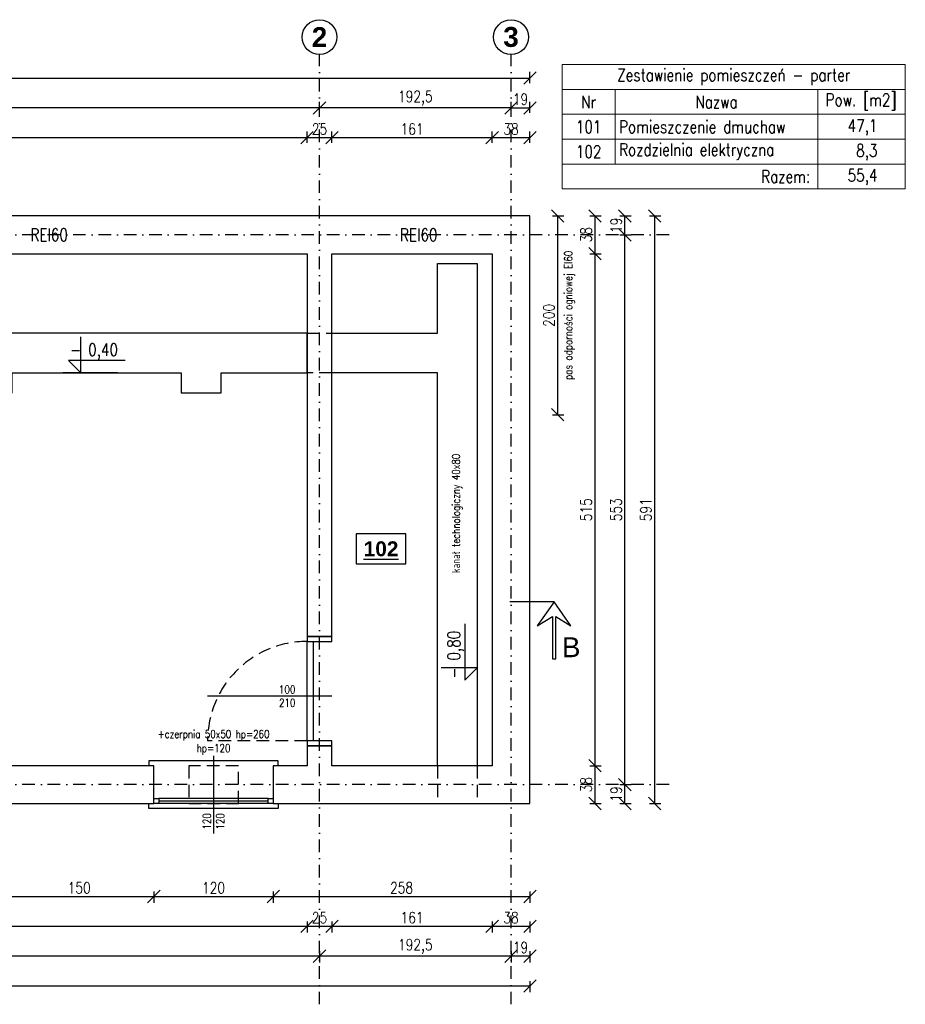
# Model space of a CAD drawing. Header units: millimetres. Extents: x -62780 to 1772512, y -757464 to -52755.
# Tile 63 of 65: x 1754159 to 1755049, y -535430 to -534440. Entities that reach past the tile are written whole.
import ezdxf

# ---------------------------------------------------------------- set-up
doc = ezdxf.new("R2010")
doc.units = ezdxf.units.MM
doc.linetypes.add('DASHDOT', pattern=[25.4, 12.7, -6.35, 0, -6.35])
doc.linetypes.add('DASHED', pattern=[19.05, 12.7, -6.35])
for name, color, linetype in [('AAA Cienka linia', 11, 'Continuous'), ('AAA L-Opis', 3, 'Continuous'), ('AAA Opis', 2, 'Continuous'), ('AAA Osie', 1, 'DASHDOT'), ('AAA Przerywana', 8, 'DASHED'), ('AAA Stolarka', 3, 'Continuous'), ('AAA Wymiar', 1, 'Continuous'), ('AAA Ściana', 7, 'Continuous')]:
    doc.layers.add(name, color=color, linetype=linetype)
doc.layers.add('l-opis', color=3, linetype='Continuous', lineweight=13)
doc.layers.add('opis', color=2, linetype='Continuous', lineweight=13)
doc.styles.add('Arial B', font='arialbd.ttf')
doc.styles.add('opis', font='simplex.shx', dxfattribs={"width": 0.8})
doc.styles.get("Standard").update_dxf_attribs({"font": 'simplex.shx', "width": 0.8})
doc.dimstyles.new('1 do 50', dxfattribs={"dimscale": 5, "dimtxt": 2.25, "dimasz": 2.5, "dimexe": 1.25, "dimexo": 0.625, "dimtad": 1, "dimdec": 1, "dimrnd": 0.5, "dimtxsty": 'Standard', "dimblk": 'OBLIQUE', "dimcen": 2.5, "dimclrd": 256, "dimclre": 256, "dimclrt": 2, "dimadec": 0, "dimazin": 0, "dimtfac": 1, "dimtdec": 0, "dimtmove": 0, "dimatfit": 3, "dimldrblk": 'OBLIQUE', "dimfxl": 1, "dimfxlon": 1, "dimlwd": -1, "dimlwe": -1, "dimarcsym": 0})

# ---------------------------------------------------------------- blocks, each defined once
blk = doc.blocks.new('_OBLIQUE')
at = {"color": 0, "linetype": 'ByBlock', "lineweight": -2}
blk.add_line((-0.5, -0.5), (0.5, 0.5), dxfattribs=at)
blk = doc.blocks.new('*D19')
at = {"layer": 'AAA Wymiar'}
for p, q in [((1754633.38, -534563.62), (1754633.38, -534552.37)), ((1754671.38, -534558.62), (1754633.38, -534558.62)), ((1754671.38, -534563.62), (1754671.38, -534552.37))]:
    blk.add_line(p, q, dxfattribs=at)
at = {"layer": 'Defpoints', "color": 0, "lineweight": -2}
for p in [(1754633.38, -534558.62), (1754671.38, -534637.24), (1754633.38, -534675.24)]:
    blk.add_point(p, dxfattribs=at)
at = {"layer": 'AAA Wymiar', "xscale": 12.5, "yscale": 12.5, "zscale": 12.5, "rotation": 180}
blk.add_blockref('_OBLIQUE', (1754633.38, -534558.62), dxfattribs=at)
at = {"layer": 'AAA Wymiar', "xscale": 12.5, "yscale": 12.5, "zscale": 12.5}
blk.add_blockref('_OBLIQUE', (1754671.38, -534558.62), dxfattribs=at)
at = {"layer": 'AAA Wymiar', "color": 2, "lineweight": -2, "insert": (1754652.38, -534549.87), "char_height": 11.25, "attachment_point": 5}
blk.add_mtext('38', dxfattribs=at)
blk = doc.blocks.new('*D20')
at = {"layer": 'AAA Wymiar'}
for p, q in [((1754472.38, -534563.62), (1754472.38, -534552.37)), ((1754633.38, -534558.62), (1754472.38, -534558.62)), ((1754633.38, -534563.62), (1754633.38, -534552.37))]:
    blk.add_line(p, q, dxfattribs=at)
at = {"layer": 'Defpoints', "color": 0, "lineweight": -2}
for p in [(1754472.38, -534558.62), (1754472.38, -534675.24), (1754633.38, -534675.24)]:
    blk.add_point(p, dxfattribs=at)
at = {"layer": 'AAA Wymiar', "xscale": 12.5, "yscale": 12.5, "zscale": 12.5, "rotation": 180}
blk.add_blockref('_OBLIQUE', (1754472.38, -534558.62), dxfattribs=at)
at = {"layer": 'AAA Wymiar', "xscale": 12.5, "yscale": 12.5, "zscale": 12.5}
blk.add_blockref('_OBLIQUE', (1754633.38, -534558.62), dxfattribs=at)
at = {"layer": 'AAA Wymiar', "color": 2, "lineweight": -2, "insert": (1754552.88, -534549.87), "char_height": 11.25, "attachment_point": 5}
blk.add_mtext('161', dxfattribs=at)
blk = doc.blocks.new('*D21')
at = {"layer": 'AAA Wymiar'}
for p, q in [((1754447.38, -534563.62), (1754447.38, -534552.37)), ((1754472.38, -534558.62), (1754447.38, -534558.62)), ((1754472.38, -534563.62), (1754472.38, -534552.37))]:
    blk.add_line(p, q, dxfattribs=at)
at = {"layer": 'Defpoints', "color": 0, "lineweight": -2}
for p in [(1754447.38, -534558.62), (1754447.38, -534675.24), (1754472.38, -534675.24)]:
    blk.add_point(p, dxfattribs=at)
at = {"layer": 'AAA Wymiar', "xscale": 12.5, "yscale": 12.5, "zscale": 12.5, "rotation": 180}
blk.add_blockref('_OBLIQUE', (1754447.38, -534558.62), dxfattribs=at)
at = {"layer": 'AAA Wymiar', "xscale": 12.5, "yscale": 12.5, "zscale": 12.5}
blk.add_blockref('_OBLIQUE', (1754472.38, -534558.62), dxfattribs=at)
at = {"layer": 'AAA Wymiar', "color": 2, "lineweight": -2, "insert": (1754459.88, -534549.87), "char_height": 11.25, "attachment_point": 5}
blk.add_mtext('25', dxfattribs=at)
blk = doc.blocks.new('*D22')
at = {"layer": 'AAA Wymiar'}
for p, q in [((1753533.38, -534563.62), (1753533.38, -534552.37)), ((1754447.38, -534558.62), (1753533.38, -534558.62)), ((1754447.38, -534563.62), (1754447.38, -534552.37))]:
    blk.add_line(p, q, dxfattribs=at)
at = {"layer": 'Defpoints', "color": 0, "lineweight": -2}
for p in [(1753533.38, -534558.62), (1753533.38, -534675.24), (1754447.38, -534675.24)]:
    blk.add_point(p, dxfattribs=at)
at = {"layer": 'AAA Wymiar', "xscale": 12.5, "yscale": 12.5, "zscale": 12.5, "rotation": 180}
blk.add_blockref('_OBLIQUE', (1753533.38, -534558.62), dxfattribs=at)
at = {"layer": 'AAA Wymiar', "xscale": 12.5, "yscale": 12.5, "zscale": 12.5}
blk.add_blockref('_OBLIQUE', (1754447.38, -534558.62), dxfattribs=at)
at = {"layer": 'AAA Wymiar', "color": 2, "lineweight": -2, "insert": (1753990.38, -534549.87), "char_height": 11.25, "attachment_point": 5}
blk.add_mtext('914', dxfattribs=at)
blk = doc.blocks.new('*D24')
at = {"layer": 'AAA Wymiar'}
for p, q in [((1754652.38, -534533.62), (1754652.38, -534522.37)), ((1754652.38, -534528.62), (1754671.38, -534528.62)), ((1754671.38, -534533.62), (1754671.38, -534522.37))]:
    blk.add_line(p, q, dxfattribs=at)
at = {"layer": 'Defpoints', "color": 0, "lineweight": -2}
for p in [(1754671.38, -534528.62), (1754671.38, -534637.24), (1754652.38, -534656.24)]:
    blk.add_point(p, dxfattribs=at)
at = {"layer": 'AAA Wymiar', "xscale": 12.5, "yscale": 12.5, "zscale": 12.5, "rotation": 180}
blk.add_blockref('_OBLIQUE', (1754652.38, -534528.62), dxfattribs=at)
at = {"layer": 'AAA Wymiar', "xscale": 12.5, "yscale": 12.5, "zscale": 12.5}
blk.add_blockref('_OBLIQUE', (1754671.38, -534528.62), dxfattribs=at)
at = {"layer": 'AAA Wymiar', "color": 2, "lineweight": -2, "insert": (1754661.88, -534519.87), "char_height": 11.25, "attachment_point": 5}
blk.add_mtext('19', dxfattribs=at)
blk = doc.blocks.new('*D25')
at = {"layer": 'AAA Wymiar'}
for p, q in [((1754459.88, -534533.62), (1754459.88, -534522.37)), ((1754652.38, -534528.62), (1754459.88, -534528.62)), ((1754652.38, -534533.62), (1754652.38, -534522.37))]:
    blk.add_line(p, q, dxfattribs=at)
at = {"layer": 'Defpoints', "color": 0, "lineweight": -2}
for p in [(1754459.88, -534528.62), (1754459.88, -534656.24), (1754652.38, -534656.24)]:
    blk.add_point(p, dxfattribs=at)
at = {"layer": 'AAA Wymiar', "xscale": 12.5, "yscale": 12.5, "zscale": 12.5, "rotation": 180}
blk.add_blockref('_OBLIQUE', (1754459.88, -534528.62), dxfattribs=at)
at = {"layer": 'AAA Wymiar', "xscale": 12.5, "yscale": 12.5, "zscale": 12.5}
blk.add_blockref('_OBLIQUE', (1754652.38, -534528.62), dxfattribs=at)
at = {"layer": 'AAA Wymiar', "color": 2, "lineweight": -2, "insert": (1754556.13, -534518.8), "char_height": 11.25, "attachment_point": 5}
blk.add_mtext('192,5', dxfattribs=at)
blk = doc.blocks.new('*D26')
at = {"layer": 'AAA Wymiar'}
for p, q in [((1753514.38, -534533.62), (1753514.38, -534522.37)), ((1754459.88, -534528.62), (1753514.38, -534528.62)), ((1754459.88, -534533.62), (1754459.88, -534522.37))]:
    blk.add_line(p, q, dxfattribs=at)
at = {"layer": 'Defpoints', "color": 0, "lineweight": -2}
for p in [(1753514.38, -534528.62), (1753514.38, -534656.24), (1754459.88, -534656.24)]:
    blk.add_point(p, dxfattribs=at)
at = {"layer": 'AAA Wymiar', "xscale": 12.5, "yscale": 12.5, "zscale": 12.5, "rotation": 180}
blk.add_blockref('_OBLIQUE', (1753514.38, -534528.62), dxfattribs=at)
at = {"layer": 'AAA Wymiar', "xscale": 12.5, "yscale": 12.5, "zscale": 12.5}
blk.add_blockref('_OBLIQUE', (1754459.88, -534528.62), dxfattribs=at)
at = {"layer": 'AAA Wymiar', "color": 2, "lineweight": -2, "insert": (1753987.13, -534518.8), "char_height": 11.25, "attachment_point": 5}
blk.add_mtext('945,5', dxfattribs=at)
blk = doc.blocks.new('*D28')
at = {"layer": 'AAA Wymiar'}
for p, q in [((1753495.38, -534503.62), (1753495.38, -534492.37)), ((1753495.38, -534498.62), (1754671.38, -534498.62)), ((1754671.38, -534503.62), (1754671.38, -534492.37))]:
    blk.add_line(p, q, dxfattribs=at)
at = {"layer": 'Defpoints', "color": 0, "lineweight": -2}
for p in [(1754671.38, -534498.62), (1753495.38, -534637.24), (1754671.38, -534637.24)]:
    blk.add_point(p, dxfattribs=at)
at = {"layer": 'AAA Wymiar', "xscale": 12.5, "yscale": 12.5, "zscale": 12.5, "rotation": 180}
blk.add_blockref('_OBLIQUE', (1753495.38, -534498.62), dxfattribs=at)
at = {"layer": 'AAA Wymiar', "xscale": 12.5, "yscale": 12.5, "zscale": 12.5}
blk.add_blockref('_OBLIQUE', (1754671.38, -534498.62), dxfattribs=at)
at = {"layer": 'AAA Wymiar', "color": 2, "lineweight": -2, "insert": (1754083.38, -534489.87), "char_height": 11.25, "attachment_point": 5}
blk.add_mtext('1176', dxfattribs=at)
blk = doc.blocks.new('*D43')
at = {"layer": 'AAA Wymiar'}
for p, q in [((1754143.38, -535316.76), (1754143.38, -535328.01)), ((1754143.38, -535321.76), (1754293.38, -535321.76)), ((1754293.38, -535316.76), (1754293.38, -535328.01))]:
    blk.add_line(p, q, dxfattribs=at)
at = {"layer": 'Defpoints', "color": 0, "lineweight": -2}
for p in [(1754143.38, -535228.24), (1754293.38, -535228.24), (1754293.38, -535321.76)]:
    blk.add_point(p, dxfattribs=at)
at = {"layer": 'AAA Wymiar', "xscale": 12.5, "yscale": 12.5, "zscale": 12.5, "rotation": 180}
blk.add_blockref('_OBLIQUE', (1754143.38, -535321.76), dxfattribs=at)
at = {"layer": 'AAA Wymiar', "xscale": 12.5, "yscale": 12.5, "zscale": 12.5}
blk.add_blockref('_OBLIQUE', (1754293.38, -535321.76), dxfattribs=at)
at = {"layer": 'AAA Wymiar', "color": 2, "lineweight": -2, "insert": (1754218.38, -535313.01), "char_height": 11.25, "attachment_point": 5}
blk.add_mtext('150', dxfattribs=at)
blk = doc.blocks.new('*D44')
at = {"layer": 'AAA Wymiar'}
for p, q in [((1754293.38, -535316.76), (1754293.38, -535328.01)), ((1754293.38, -535321.76), (1754413.38, -535321.76)), ((1754413.38, -535316.76), (1754413.38, -535328.01))]:
    blk.add_line(p, q, dxfattribs=at)
at = {"layer": 'Defpoints', "color": 0, "lineweight": -2}
for p in [(1754293.38, -535228.24), (1754413.38, -535228.24), (1754413.38, -535321.76)]:
    blk.add_point(p, dxfattribs=at)
at = {"layer": 'AAA Wymiar', "xscale": 12.5, "yscale": 12.5, "zscale": 12.5, "rotation": 180}
blk.add_blockref('_OBLIQUE', (1754293.38, -535321.76), dxfattribs=at)
at = {"layer": 'AAA Wymiar', "xscale": 12.5, "yscale": 12.5, "zscale": 12.5}
blk.add_blockref('_OBLIQUE', (1754413.38, -535321.76), dxfattribs=at)
at = {"layer": 'AAA Wymiar', "color": 2, "lineweight": -2, "insert": (1754353.38, -535313.01), "char_height": 11.25, "attachment_point": 5}
blk.add_mtext('120', dxfattribs=at)
blk = doc.blocks.new('*D45')
at = {"layer": 'AAA Wymiar'}
for p, q in [((1754413.38, -535316.76), (1754413.38, -535328.01)), ((1754413.38, -535321.76), (1754671.38, -535321.76)), ((1754671.38, -535316.76), (1754671.38, -535328.01))]:
    blk.add_line(p, q, dxfattribs=at)
at = {"layer": 'Defpoints', "color": 0, "lineweight": -2}
for p in [(1754413.38, -535228.24), (1754671.38, -535228.24), (1754671.38, -535321.76)]:
    blk.add_point(p, dxfattribs=at)
at = {"layer": 'AAA Wymiar', "xscale": 12.5, "yscale": 12.5, "zscale": 12.5, "rotation": 180}
blk.add_blockref('_OBLIQUE', (1754413.38, -535321.76), dxfattribs=at)
at = {"layer": 'AAA Wymiar', "xscale": 12.5, "yscale": 12.5, "zscale": 12.5}
blk.add_blockref('_OBLIQUE', (1754671.38, -535321.76), dxfattribs=at)
at = {"layer": 'AAA Wymiar', "color": 2, "lineweight": -2, "insert": (1754542.38, -535313.01), "char_height": 11.25, "attachment_point": 5}
blk.add_mtext('258', dxfattribs=at)
blk = doc.blocks.new('*D47')
at = {"layer": 'AAA Wymiar'}
for p, q in [((1753533.38, -535346.76), (1753533.38, -535358.01)), ((1753533.38, -535351.76), (1754447.38, -535351.76)), ((1754447.38, -535346.76), (1754447.38, -535358.01))]:
    blk.add_line(p, q, dxfattribs=at)
at = {"layer": 'Defpoints', "color": 0, "lineweight": -2}
for p in [(1753533.38, -535190.24), (1754447.38, -535190.24), (1754447.38, -535351.76)]:
    blk.add_point(p, dxfattribs=at)
at = {"layer": 'AAA Wymiar', "xscale": 12.5, "yscale": 12.5, "zscale": 12.5, "rotation": 180}
blk.add_blockref('_OBLIQUE', (1753533.38, -535351.76), dxfattribs=at)
at = {"layer": 'AAA Wymiar', "xscale": 12.5, "yscale": 12.5, "zscale": 12.5}
blk.add_blockref('_OBLIQUE', (1754447.38, -535351.76), dxfattribs=at)
at = {"layer": 'AAA Wymiar', "color": 2, "lineweight": -2, "insert": (1753990.38, -535343.01), "char_height": 11.25, "attachment_point": 5}
blk.add_mtext('914', dxfattribs=at)
blk = doc.blocks.new('*D48')
at = {"layer": 'AAA Wymiar'}
for p, q in [((1754447.38, -535346.76), (1754447.38, -535358.01)), ((1754447.38, -535351.76), (1754472.38, -535351.76)), ((1754472.38, -535346.76), (1754472.38, -535358.01))]:
    blk.add_line(p, q, dxfattribs=at)
at = {"layer": 'Defpoints', "color": 0, "lineweight": -2}
for p in [(1754447.38, -535190.24), (1754472.38, -535190.24), (1754472.38, -535351.76)]:
    blk.add_point(p, dxfattribs=at)
at = {"layer": 'AAA Wymiar', "xscale": 12.5, "yscale": 12.5, "zscale": 12.5, "rotation": 180}
blk.add_blockref('_OBLIQUE', (1754447.38, -535351.76), dxfattribs=at)
at = {"layer": 'AAA Wymiar', "xscale": 12.5, "yscale": 12.5, "zscale": 12.5}
blk.add_blockref('_OBLIQUE', (1754472.38, -535351.76), dxfattribs=at)
at = {"layer": 'AAA Wymiar', "color": 2, "lineweight": -2, "insert": (1754459.88, -535343.01), "char_height": 11.25, "attachment_point": 5}
blk.add_mtext('25', dxfattribs=at)
blk = doc.blocks.new('*D49')
at = {"layer": 'AAA Wymiar'}
for p, q in [((1754472.38, -535346.76), (1754472.38, -535358.01)), ((1754472.38, -535351.76), (1754633.38, -535351.76)), ((1754633.38, -535346.76), (1754633.38, -535358.01))]:
    blk.add_line(p, q, dxfattribs=at)
at = {"layer": 'Defpoints', "color": 0, "lineweight": -2}
for p in [(1754472.38, -535190.24), (1754633.38, -535190.24), (1754633.38, -535351.76)]:
    blk.add_point(p, dxfattribs=at)
at = {"layer": 'AAA Wymiar', "xscale": 12.5, "yscale": 12.5, "zscale": 12.5, "rotation": 180}
blk.add_blockref('_OBLIQUE', (1754472.38, -535351.76), dxfattribs=at)
at = {"layer": 'AAA Wymiar', "xscale": 12.5, "yscale": 12.5, "zscale": 12.5}
blk.add_blockref('_OBLIQUE', (1754633.38, -535351.76), dxfattribs=at)
at = {"layer": 'AAA Wymiar', "color": 2, "lineweight": -2, "insert": (1754552.88, -535343.01), "char_height": 11.25, "attachment_point": 5}
blk.add_mtext('161', dxfattribs=at)
blk = doc.blocks.new('*D50')
at = {"layer": 'AAA Wymiar'}
for p, q in [((1754633.38, -535346.76), (1754633.38, -535358.01)), ((1754633.38, -535351.76), (1754671.38, -535351.76)), ((1754671.38, -535346.76), (1754671.38, -535358.01))]:
    blk.add_line(p, q, dxfattribs=at)
at = {"layer": 'Defpoints', "color": 0, "lineweight": -2}
for p in [(1754633.38, -535190.24), (1754671.38, -535228.24), (1754671.38, -535351.76)]:
    blk.add_point(p, dxfattribs=at)
at = {"layer": 'AAA Wymiar', "xscale": 12.5, "yscale": 12.5, "zscale": 12.5, "rotation": 180}
blk.add_blockref('_OBLIQUE', (1754633.38, -535351.76), dxfattribs=at)
at = {"layer": 'AAA Wymiar', "xscale": 12.5, "yscale": 12.5, "zscale": 12.5}
blk.add_blockref('_OBLIQUE', (1754671.38, -535351.76), dxfattribs=at)
at = {"layer": 'AAA Wymiar', "color": 2, "lineweight": -2, "insert": (1754652.38, -535343.01), "char_height": 11.25, "attachment_point": 5}
blk.add_mtext('38', dxfattribs=at)
blk = doc.blocks.new('*D51')
at = {"layer": 'AAA Wymiar'}
for p, q in [((1754652.38, -535376.76), (1754652.38, -535388.01)), ((1754671.38, -535381.76), (1754652.38, -535381.76)), ((1754671.38, -535376.76), (1754671.38, -535388.01))]:
    blk.add_line(p, q, dxfattribs=at)
at = {"layer": 'Defpoints', "color": 0, "lineweight": -2}
for p in [(1754652.38, -535209.24), (1754671.38, -535228.24), (1754652.38, -535381.76)]:
    blk.add_point(p, dxfattribs=at)
at = {"layer": 'AAA Wymiar', "xscale": 12.5, "yscale": 12.5, "zscale": 12.5, "rotation": 180}
blk.add_blockref('_OBLIQUE', (1754652.38, -535381.76), dxfattribs=at)
at = {"layer": 'AAA Wymiar', "xscale": 12.5, "yscale": 12.5, "zscale": 12.5}
blk.add_blockref('_OBLIQUE', (1754671.38, -535381.76), dxfattribs=at)
at = {"layer": 'AAA Wymiar', "color": 2, "lineweight": -2, "insert": (1754661.88, -535373.01), "char_height": 11.25, "attachment_point": 5}
blk.add_mtext('19', dxfattribs=at)
blk = doc.blocks.new('*D52')
at = {"layer": 'AAA Wymiar'}
for p, q in [((1754459.88, -535376.76), (1754459.88, -535388.01)), ((1754652.38, -535381.76), (1754459.88, -535381.76)), ((1754652.38, -535376.76), (1754652.38, -535388.01))]:
    blk.add_line(p, q, dxfattribs=at)
at = {"layer": 'Defpoints', "color": 0, "lineweight": -2}
for p in [(1754459.88, -535209.24), (1754652.38, -535209.24), (1754459.88, -535381.76)]:
    blk.add_point(p, dxfattribs=at)
at = {"layer": 'AAA Wymiar', "xscale": 12.5, "yscale": 12.5, "zscale": 12.5, "rotation": 180}
blk.add_blockref('_OBLIQUE', (1754459.88, -535381.76), dxfattribs=at)
at = {"layer": 'AAA Wymiar', "xscale": 12.5, "yscale": 12.5, "zscale": 12.5}
blk.add_blockref('_OBLIQUE', (1754652.38, -535381.76), dxfattribs=at)
at = {"layer": 'AAA Wymiar', "color": 2, "lineweight": -2, "insert": (1754556.13, -535371.94), "char_height": 11.25, "attachment_point": 5}
blk.add_mtext('192,5', dxfattribs=at)
blk = doc.blocks.new('*D53')
at = {"layer": 'AAA Wymiar'}
for p, q in [((1753514.38, -535376.76), (1753514.38, -535388.01)), ((1754459.88, -535381.76), (1753514.38, -535381.76)), ((1754459.88, -535376.76), (1754459.88, -535388.01))]:
    blk.add_line(p, q, dxfattribs=at)
at = {"layer": 'Defpoints', "color": 0, "lineweight": -2}
for p in [(1753514.38, -535209.24), (1754459.88, -535209.24), (1753514.38, -535381.76)]:
    blk.add_point(p, dxfattribs=at)
at = {"layer": 'AAA Wymiar', "xscale": 12.5, "yscale": 12.5, "zscale": 12.5, "rotation": 180}
blk.add_blockref('_OBLIQUE', (1753514.38, -535381.76), dxfattribs=at)
at = {"layer": 'AAA Wymiar', "xscale": 12.5, "yscale": 12.5, "zscale": 12.5}
blk.add_blockref('_OBLIQUE', (1754459.88, -535381.76), dxfattribs=at)
at = {"layer": 'AAA Wymiar', "color": 2, "lineweight": -2, "insert": (1753987.13, -535371.94), "char_height": 11.25, "attachment_point": 5}
blk.add_mtext('945,5', dxfattribs=at)
blk = doc.blocks.new('*D55')
at = {"layer": 'AAA Wymiar'}
for p, q in [((1753495.38, -535406.76), (1753495.38, -535418.01)), ((1753495.38, -535411.76), (1754671.38, -535411.76)), ((1754671.38, -535406.76), (1754671.38, -535418.01))]:
    blk.add_line(p, q, dxfattribs=at)
at = {"layer": 'Defpoints', "color": 0, "lineweight": -2}
for p in [(1753495.38, -535228.24), (1754671.38, -535228.24), (1754671.38, -535411.76)]:
    blk.add_point(p, dxfattribs=at)
at = {"layer": 'AAA Wymiar', "xscale": 12.5, "yscale": 12.5, "zscale": 12.5, "rotation": 180}
blk.add_blockref('_OBLIQUE', (1753495.38, -535411.76), dxfattribs=at)
at = {"layer": 'AAA Wymiar', "xscale": 12.5, "yscale": 12.5, "zscale": 12.5}
blk.add_blockref('_OBLIQUE', (1754671.38, -535411.76), dxfattribs=at)
at = {"layer": 'AAA Wymiar', "color": 2, "lineweight": -2, "insert": (1754083.38, -535403.01), "char_height": 11.25, "attachment_point": 5}
blk.add_mtext('1176', dxfattribs=at)
blk = doc.blocks.new('*D56')
at = {"layer": 'AAA Wymiar'}
for p, q in [((1754731.71, -534637.24), (1754742.96, -534637.24)), ((1754736.71, -534637.24), (1754736.71, -534675.24)), ((1754731.71, -534675.24), (1754742.96, -534675.24))]:
    blk.add_line(p, q, dxfattribs=at)
at = {"layer": 'Defpoints', "color": 0, "lineweight": -2}
for p in [(1754671.38, -534637.24), (1754633.38, -534675.24), (1754736.71, -534675.24)]:
    blk.add_point(p, dxfattribs=at)
at = {"layer": 'AAA Wymiar', "xscale": 12.5, "yscale": 12.5, "zscale": 12.5}
for p, rotation in [((1754736.71, -534637.24), 90), ((1754736.71, -534675.24), 270)]:
    blk.add_blockref('_OBLIQUE', p, dxfattribs=dict(at, rotation=rotation))
at = {"layer": 'AAA Wymiar', "color": 2, "lineweight": -2, "insert": (1754727.96, -534656.24), "char_height": 11.25, "attachment_point": 5, "rotation": 90}
blk.add_mtext('38', dxfattribs=at)
blk = doc.blocks.new('*D57')
at = {"layer": 'AAA Wymiar'}
for p, q in [((1754731.71, -534675.24), (1754742.96, -534675.24)), ((1754736.71, -534675.24), (1754736.71, -535190.24)), ((1754731.71, -535190.24), (1754742.96, -535190.24))]:
    blk.add_line(p, q, dxfattribs=at)
at = {"layer": 'Defpoints', "color": 0, "lineweight": -2}
for p in [(1754633.38, -534675.24), (1754633.38, -535190.24), (1754736.71, -535190.24)]:
    blk.add_point(p, dxfattribs=at)
at = {"layer": 'AAA Wymiar', "xscale": 12.5, "yscale": 12.5, "zscale": 12.5}
for p, rotation in [((1754736.71, -534675.24), 90), ((1754736.71, -535190.24), 270)]:
    blk.add_blockref('_OBLIQUE', p, dxfattribs=dict(at, rotation=rotation))
at = {"layer": 'AAA Wymiar', "color": 2, "lineweight": -2, "insert": (1754727.96, -534932.74), "char_height": 11.25, "attachment_point": 5, "rotation": 90}
blk.add_mtext('515', dxfattribs=at)
blk = doc.blocks.new('*D58')
at = {"layer": 'AAA Wymiar'}
for p, q in [((1754731.71, -535190.24), (1754742.96, -535190.24)), ((1754736.71, -535190.24), (1754736.71, -535228.24)), ((1754731.71, -535228.24), (1754742.96, -535228.24))]:
    blk.add_line(p, q, dxfattribs=at)
at = {"layer": 'Defpoints', "color": 0, "lineweight": -2}
for p in [(1754633.38, -535190.24), (1754671.38, -535228.24), (1754736.71, -535228.24)]:
    blk.add_point(p, dxfattribs=at)
at = {"layer": 'AAA Wymiar', "xscale": 12.5, "yscale": 12.5, "zscale": 12.5}
for p, rotation in [((1754736.71, -535190.24), 90), ((1754736.71, -535228.24), 270)]:
    blk.add_blockref('_OBLIQUE', p, dxfattribs=dict(at, rotation=rotation))
at = {"layer": 'AAA Wymiar', "color": 2, "lineweight": -2, "insert": (1754727.96, -535209.24), "char_height": 11.25, "attachment_point": 5, "rotation": 90}
blk.add_mtext('38', dxfattribs=at)
blk = doc.blocks.new('*D59')
at = {"layer": 'AAA Wymiar'}
for p, q in [((1754761.71, -535209.24), (1754772.96, -535209.24)), ((1754766.71, -535228.24), (1754766.71, -535209.24)), ((1754761.71, -535228.24), (1754772.96, -535228.24))]:
    blk.add_line(p, q, dxfattribs=at)
at = {"layer": 'Defpoints', "color": 0, "lineweight": -2}
for p in [(1754652.38, -535209.24), (1754766.71, -535209.24), (1754671.38, -535228.24)]:
    blk.add_point(p, dxfattribs=at)
at = {"layer": 'AAA Wymiar', "xscale": 12.5, "yscale": 12.5, "zscale": 12.5}
for p, rotation in [((1754766.71, -535209.24), 90), ((1754766.71, -535228.24), 270)]:
    blk.add_blockref('_OBLIQUE', p, dxfattribs=dict(at, rotation=rotation))
at = {"layer": 'AAA Wymiar', "color": 2, "lineweight": -2, "insert": (1754757.96, -535218.74), "char_height": 11.25, "attachment_point": 5, "rotation": 90}
blk.add_mtext('19', dxfattribs=at)
blk = doc.blocks.new('*D60')
at = {"layer": 'AAA Wymiar'}
for p, q in [((1754761.71, -534656.24), (1754772.96, -534656.24)), ((1754766.71, -535209.24), (1754766.71, -534656.24)), ((1754761.71, -535209.24), (1754772.96, -535209.24))]:
    blk.add_line(p, q, dxfattribs=at)
at = {"layer": 'Defpoints', "color": 0, "lineweight": -2}
for p in [(1754652.38, -534656.24), (1754766.71, -534656.24), (1754652.38, -535209.24)]:
    blk.add_point(p, dxfattribs=at)
at = {"layer": 'AAA Wymiar', "xscale": 12.5, "yscale": 12.5, "zscale": 12.5}
for p, rotation in [((1754766.71, -534656.24), 90), ((1754766.71, -535209.24), 270)]:
    blk.add_blockref('_OBLIQUE', p, dxfattribs=dict(at, rotation=rotation))
at = {"layer": 'AAA Wymiar', "color": 2, "lineweight": -2, "insert": (1754757.96, -534932.74), "char_height": 11.25, "attachment_point": 5, "rotation": 90}
blk.add_mtext('553', dxfattribs=at)
blk = doc.blocks.new('*D61')
at = {"layer": 'AAA Wymiar'}
for p, q in [((1754761.71, -534637.24), (1754772.96, -534637.24)), ((1754766.71, -534656.24), (1754766.71, -534637.24)), ((1754761.71, -534656.24), (1754772.96, -534656.24))]:
    blk.add_line(p, q, dxfattribs=at)
at = {"layer": 'Defpoints', "color": 0, "lineweight": -2}
for p in [(1754671.38, -534637.24), (1754766.71, -534637.24), (1754652.38, -534656.24)]:
    blk.add_point(p, dxfattribs=at)
at = {"layer": 'AAA Wymiar', "xscale": 12.5, "yscale": 12.5, "zscale": 12.5}
for p, rotation in [((1754766.71, -534637.24), 90), ((1754766.71, -534656.24), 270)]:
    blk.add_blockref('_OBLIQUE', p, dxfattribs=dict(at, rotation=rotation))
at = {"layer": 'AAA Wymiar', "color": 2, "lineweight": -2, "insert": (1754757.96, -534646.74), "char_height": 11.25, "attachment_point": 5, "rotation": 90}
blk.add_mtext('19', dxfattribs=at)
blk = doc.blocks.new('*D62')
at = {"layer": 'AAA Wymiar'}
for p, q in [((1754791.71, -534637.24), (1754802.96, -534637.24)), ((1754796.71, -534637.24), (1754796.71, -535228.24)), ((1754791.71, -535228.24), (1754802.96, -535228.24))]:
    blk.add_line(p, q, dxfattribs=at)
at = {"layer": 'Defpoints', "color": 0, "lineweight": -2}
for p in [(1754671.38, -534637.24), (1754671.38, -535228.24), (1754796.71, -535228.24)]:
    blk.add_point(p, dxfattribs=at)
at = {"layer": 'AAA Wymiar', "xscale": 12.5, "yscale": 12.5, "zscale": 12.5}
for p, rotation in [((1754796.71, -534637.24), 90), ((1754796.71, -535228.24), 270)]:
    blk.add_blockref('_OBLIQUE', p, dxfattribs=dict(at, rotation=rotation))
at = {"layer": 'AAA Wymiar', "color": 2, "lineweight": -2, "insert": (1754787.96, -534932.74), "char_height": 11.25, "attachment_point": 5, "rotation": 90}
blk.add_mtext('591', dxfattribs=at)
blk = doc.blocks.new('*D180')
at = {"layer": 'AAA Wymiar'}
for p, q in [((1754694.22, -534637.24), (1754705.47, -534637.24)), ((1754699.22, -534637.24), (1754699.22, -534837.24)), ((1754694.22, -534837.24), (1754705.47, -534837.24))]:
    blk.add_line(p, q, dxfattribs=at)
at = {"layer": 'Defpoints', "color": 0, "lineweight": -3}
for p in [(1754671.38, -534637.24), (1754671.38, -534837.24), (1754699.22, -534837.24)]:
    blk.add_point(p, dxfattribs=at)
at = {"layer": 'AAA Wymiar', "xscale": 12.5, "yscale": 12.5, "zscale": 12.5}
for p, rotation in [((1754699.22, -534637.24), 90), ((1754699.22, -534837.24), 270)]:
    blk.add_blockref('_OBLIQUE', p, dxfattribs=dict(at, rotation=rotation))
at = {"layer": 'AAA Wymiar', "color": 2, "lineweight": -2, "insert": (1754690.47, -534737.24), "char_height": 11.25, "attachment_point": 5, "rotation": 90}
blk.add_mtext('200', dxfattribs=at)

msp = doc.modelspace()

# ---------------------------------------------------------------- linework, layer by layer
at = {"layer": 'AAA Cienka linia', "lineweight": -2}
for points in [[(1754578.3801, -534685.2428), (1754618.3801, -534685.2428), (1754618.3801, -535190.2428), (1754578.3801, -535190.2428), (1754578.3801, -534795.2428), (1754472.3801, -534795.2428), (1754472.3801, -534755.2428), (1754578.3801, -534755.2428)], [(1754447.3801, -534755.2428), (1753698.8801, -534755.2428), (1753698.8801, -534815.2428), (1753728.8801, -534815.2428), (1753728.8801, -534795.2428), (1753900.8801, -534795.2428), (1753900.8801, -534815.2428), (1753940.8801, -534815.2428), (1753940.8801, -534795.2428), (1754110.8801, -534795.2428), (1754110.8801, -534815.2428), (1754150.8801, -534815.2428), (1754150.8801, -534795.2428), (1754320.8801, -534795.2428), (1754320.8801, -534815.2428), (1754360.8801, -534815.2428), (1754360.8801, -534795.2428), (1754447.3801, -534795.2428)]]:
    msp.add_lwpolyline(points, close=True, dxfattribs=at)
at = {"layer": 'AAA Cienka linia'}
for points in [[(1754418.3801, -535190.2428), (1754418.3801, -535185.2428), (1754288.3801, -535185.2428), (1754288.3801, -535190.2428)], [(1754418.3801, -535228.2428), (1754418.3801, -535233.2428), (1754288.3801, -535233.2428), (1754288.3801, -535228.2428)]]:
    msp.add_lwpolyline(points, dxfattribs=at)
at = {"layer": 'AAA L-Opis'}
for p, q in [((1754256.7264, -534795.2428), (1754201.9399, -534795.2428)), ((1754695.5737, -535025.3685), (1754651.0111, -535025.3685)), ((1754618.3801, -535055.1107), (1754618.3801, -535109.8971))]:
    msp.add_line(p, q, dxfattribs=at)
for points in [[(1754264.4572, -534782.7428), (1754207.5976, -534782.7428), (1754220.0976, -534795.2428), (1754220.0976, -534758.8903)], [(1754605.8801, -535047.3798), (1754605.8801, -535104.2394), (1754618.3801, -535091.7394), (1754582.0276, -535091.7394)], [(1754472.3801, -535120.2428), (1754347.3801, -535120.2428)], [(1754353.3801, -535180.2428), (1754353.3801, -535258.2428)]]:
    msp.add_lwpolyline(points, dxfattribs=at)
for points in [[(1754496.7338, -534987.1645), (1754546.7338, -534987.1645), (1754546.7338, -534957.1645), (1754496.7338, -534957.1645)], [(1754712.5448, -535049.6881), (1754695.5737, -535025.3685), (1754678.6026, -535049.6881), (1754693.8889, -535040.0853), (1754693.8889, -535082.6755), (1754697.2585, -535082.6755), (1754697.2585, -535040.0853)]]:
    msp.add_lwpolyline(points, close=True, dxfattribs=at)
for centre in [(1754459.8801, -534457.399), (1754652.3801, -534457.399)]:
    msp.add_circle(centre, 17.5, dxfattribs=at)
at = {"layer": 'AAA Osie'}
for points in [[(1754459.8801, -535430.1923), (1754459.8801, -534474.899)], [(1754652.3801, -535430.1923), (1754652.3801, -534474.899)], [(1754811.3297, -534656.2428), (1753224.9401, -534656.2428)], [(1754811.3297, -535209.2428), (1753224.9401, -535209.2428)]]:
    msp.add_lwpolyline(points, dxfattribs=at)
at = {"layer": 'AAA Przerywana'}
for points in [[(1754447.3801, -534755.2428), (1754472.3801, -534755.2428)], [(1754472.3801, -534795.2428), (1754447.3801, -534795.2428)], [(1754578.3801, -535190.2428), (1754578.3801, -535228.2428)], [(1754618.3801, -535190.2428), (1754618.3801, -535228.2428)]]:
    msp.add_lwpolyline(points, dxfattribs=at)
at = {"layer": 'AAA Przerywana', "lineweight": -2}
msp.add_lwpolyline([(1754328.3801, -535228.2428), (1754378.3801, -535228.2428), (1754378.3801, -535190.2428), (1754328.3801, -535190.2428)], close=True, dxfattribs=at)
at = {"layer": 'AAA Stolarka'}
for points in [[(1754447.3801, -535060.2428), (1754447.3801, -535065.2428), (1754472.3801, -535065.2428), (1754472.3801, -535060.2428)], [(1754447.3801, -535165.2428), (1754447.3801, -535170.2428), (1754472.3801, -535170.2428), (1754472.3801, -535165.2428)], [(1754293.3801, -535228.2428), (1754293.3801, -535223.2428), (1754298.3801, -535223.2428), (1754298.3801, -535228.2428)], [(1754408.3801, -535228.2428), (1754408.3801, -535223.2428), (1754413.3801, -535223.2428), (1754413.3801, -535228.2428)]]:
    msp.add_lwpolyline(points, close=True, dxfattribs=at)
for points in [[(1754447.3801, -535165.2428), (1754447.3801, -535065.2428)], [(1754453.3801, -535065.2428), (1754453.3801, -535165.2428)], [(1754408.3801, -535223.2428), (1754298.3801, -535223.2428)], [(1754408.3801, -535225.7428), (1754298.3801, -535225.7428)], [(1754408.3801, -535228.2428), (1754298.3801, -535228.2428)]]:
    msp.add_lwpolyline(points, dxfattribs=at)
at = {"layer": 'AAA Stolarka', "linetype": 'DASHED'}
msp.add_lwpolyline([(1754447.3801, -535165.2428), (1754347.3801, -535165.2428)], dxfattribs=at)
msp.add_arc((1754447.3801, -535165.2428), 100, 90, 180, dxfattribs=at)
at = {"layer": 'AAA Ściana', "lineweight": -2}
for points in [[(1753495.3801, -534637.2428), (1753495.3801, -534932.2428), (1753533.3801, -534932.2428), (1753533.3801, -534675.2428), (1754447.3801, -534675.2428), (1754447.3801, -535060.2428), (1754472.3801, -535060.2428), (1754472.3801, -534675.2428), (1754633.3801, -534675.2428), (1754633.3801, -535190.2428), (1754472.3801, -535190.2428), (1754472.3801, -535170.2428), (1754447.3801, -535170.2428), (1754447.3801, -535190.2428), (1754413.3801, -535190.2428), (1754413.3801, -535228.2428), (1754671.3801, -535228.2428), (1754671.3801, -534637.2428)], [(1754143.3801, -535228.2428), (1754293.3801, -535228.2428), (1754293.3801, -535190.2428), (1754143.3801, -535190.2428)]]:
    msp.add_lwpolyline(points, close=True, dxfattribs=at)
at = {"layer": 'l-opis'}
for points in [[(1754703.8055, -534485.0418), (1754703.8055, -534510.0418), (1755048.6567, -534510.0418), (1755048.6567, -534485.0418)], [(1754703.8055, -534510.0418), (1754703.8055, -534535.0418), (1754756.9858, -534535.0418), (1754756.9858, -534510.0418)], [(1754756.9858, -534510.0418), (1754756.9858, -534535.0418), (1754960.7863, -534535.0418), (1754960.7863, -534510.0418)], [(1754960.7863, -534510.0418), (1754960.7863, -534535.0418), (1755048.6567, -534535.0418), (1755048.6567, -534510.0418)], [(1754703.8055, -534535.0418), (1754703.8055, -534560.0418), (1754756.9858, -534560.0418), (1754756.9858, -534535.0418)], [(1754756.9858, -534535.0418), (1754756.9858, -534560.0418), (1754960.7863, -534560.0418), (1754960.7863, -534535.0418)], [(1754960.7863, -534535.0418), (1754960.7863, -534560.0418), (1755048.6567, -534560.0418), (1755048.6567, -534535.0418)], [(1754703.8055, -534560.0418), (1754703.8055, -534585.0418), (1754756.9858, -534585.0418), (1754756.9858, -534560.0418)], [(1754756.9858, -534560.0418), (1754756.9858, -534585.0418), (1754960.7863, -534585.0418), (1754960.7863, -534560.0418)], [(1754960.7863, -534560.0418), (1754960.7863, -534585.0418), (1755048.6567, -534585.0418), (1755048.6567, -534560.0418)], [(1754703.8055, -534585.0418), (1754703.8055, -534610.0418), (1754960.7863, -534610.0418), (1754960.7863, -534585.0418)], [(1754960.7863, -534585.0418), (1754960.7863, -534610.0418), (1755048.6567, -534610.0418), (1755048.6567, -534585.0418)]]:
    msp.add_lwpolyline(points, close=True, dxfattribs=at)

# ---------------------------------------------------------------- texts
at = {"layer": 'AAA Opis', "attachment_point": 5, "style": 'Arial B'}
for s, insert, char_height, width in [('2', (1754459.8801, -534457.399), 20, 44.614317), ('3', (1754652.3801, -534457.399), 20, 44.614317), ('{\\L102}', (1754521.7338, -534972.1645), 15, 50), ('{\\fArial|b0|i0|c0|p34;B}', (1754712.8571, -535071.0611), 20, 33.339242)]:
    msp.add_mtext(s, dxfattribs=dict(at, insert=insert, char_height=char_height, width=width))
at = {"layer": 'AAA Opis'}
for s, insert, char_height, width, attachment_point in [('REI60', (1754188.1144, -534656.2428), 12.5, 51.498886, 5), ('REI60', (1754559.5884, -534656.2428), 12.5, 51.498886, 5), ('- 0,40', (1754209.3362, -534765.529), 12.5, 60.308622, 1), ('100\\P210', (1754427.3801, -535120.2428), 8, 22.002971, 5), ('+czerpnia 50x50 hp=260', (1754353.3801, -535159.6853), 8, 130.274302, 5), ('hp=120', (1754353.3801, -535173.8829), 8, 37.552297, 5)]:
    msp.add_mtext(s, dxfattribs=dict(at, insert=insert, char_height=char_height, width=width, attachment_point=attachment_point))
at = {"layer": 'AAA Opis', "rotation": 90}
for s, insert, char_height, width, attachment_point in [('pas odporności ogniowej EI60', (1754711.2389, -534737.2428), 8, 156.57964, 5), ('kanał technologiczny 40x80', (1754598.3801, -534936.5084), 8, 156.57964, 5), ('- 0,80', (1754588.6663, -535102.5008), 12.5, 60.308622, 1), ('120\\P120', (1754353.3801, -535246.2428), 8, 22.002971, 5)]:
    msp.add_mtext(s, dxfattribs=dict(at, insert=insert, char_height=char_height, width=width, attachment_point=attachment_point))
at = {"layer": 'opis', "char_height": 12.5}
for s, insert, width, attachment_point in [('Zestawienie pomieszczeń - parter', (1754876.2311, -534497.5418), 344.851267, 5), ('Nr', (1754730.3956, -534522.6185), 69.417833, 5), ('Nazwa', (1754858.8945, -534522.6185), 199.817482, 5), ('Pow. [m2]', (1755004.1528, -534522.6185), 93.809154, 5), ('Razem:', (1754928.4711, -534597.6185), 59.917059, 5), ('55,4', (1755020.6669, -534590.1065), 76.490559, 3)]:
    msp.add_mtext(s, dxfattribs=dict(at, insert=insert, width=width, attachment_point=attachment_point))
at = {"layer": 'opis', "char_height": 12.5, "style": 'opis'}
for s, insert, width, attachment_point in [('Pomieszczenie dmuchaw', (1754760.9858, -534547.6185), 199.800513, 4), ('101', (1754730.3956, -534547.6185), 59.046273, 5), ('47,1', (1755020.6669, -534540.178), 76.490559, 3), ('Rozdzielnia elektryczna', (1754760.9858, -534572.6185), 175.047617, 4), ('102', (1754730.3956, -534572.6185), 59.046273, 5), ('8,3', (1755020.6669, -534565.178), 76.490559, 3)]:
    msp.add_mtext(s, dxfattribs=dict(at, insert=insert, width=width, attachment_point=attachment_point))

# ---------------------------------------------------------------- dimensions: what is measured, and where the dimension line sits
at = {"layer": 'AAA Wymiar', "lineweight": -2}
for base, p1, p2, picture, middle in [((1754671.3801, -534498.6187), (1753495.3801, -534637.2428), (1754671.3801, -534637.2428), '*D28', (1754083.3801, -534489.8687)), ((1753514.3801, -534528.6187), (1754459.8801, -534656.2428), (1753514.3801, -534656.2428), '*D26', (1753987.1301, -534518.7973)), ((1754459.8801, -534528.6187), (1754652.3801, -534656.2428), (1754459.8801, -534656.2428), '*D25', (1754556.1301, -534518.7973)), ((1754671.3801, -534528.6187), (1754652.3801, -534656.2428), (1754671.3801, -534637.2428), '*D24', (1754661.8801, -534519.8687)), ((1753533.3801, -534558.6187), (1754447.3801, -534675.2428), (1753533.3801, -534675.2428), '*D22', (1753990.3801, -534549.8687)), ((1754447.3801, -534558.6187), (1754472.3801, -534675.2428), (1754447.3801, -534675.2428), '*D21', (1754459.8801, -534549.8687)), ((1754472.3801, -534558.6187), (1754633.3801, -534675.2428), (1754472.3801, -534675.2428), '*D20', (1754552.8801, -534549.8687)), ((1754633.3801, -534558.6187), (1754671.3801, -534637.2428), (1754633.3801, -534675.2428), '*D19', (1754652.3801, -534549.8687)), ((1754447.3801, -535351.7604), (1753533.3801, -535190.2428), (1754447.3801, -535190.2428), '*D47', (1753990.3801, -535343.0104)), ((1754472.3801, -535351.7604), (1754447.3801, -535190.2428), (1754472.3801, -535190.2428), '*D48', (1754459.8801, -535343.0104)), ((1754633.3801, -535351.7604), (1754472.3801, -535190.2428), (1754633.3801, -535190.2428), '*D49', (1754552.8801, -535343.0104)), ((1754671.3801, -535351.7604), (1754633.3801, -535190.2428), (1754671.3801, -535228.2428), '*D50', (1754652.3801, -535343.0104)), ((1753514.3801, -535381.7604), (1754459.8801, -535209.2428), (1753514.3801, -535209.2428), '*D53', (1753987.1301, -535371.9389)), ((1754459.8801, -535381.7604), (1754652.3801, -535209.2428), (1754459.8801, -535209.2428), '*D52', (1754556.1301, -535371.9389)), ((1754652.3801, -535381.7604), (1754671.3801, -535228.2428), (1754652.3801, -535209.2428), '*D51', (1754661.8801, -535373.0104)), ((1754671.3801, -535411.7604), (1753495.3801, -535228.2428), (1754671.3801, -535228.2428), '*D55', (1754083.3801, -535403.0104)), ((1754293.3801, -535321.7604), (1754143.3801, -535228.2428), (1754293.3801, -535228.2428), '*D43', (1754218.3801, -535313.0104)), ((1754413.3801, -535321.7604), (1754293.3801, -535228.2428), (1754413.3801, -535228.2428), '*D44', (1754353.3801, -535313.0104)), ((1754671.3801, -535321.7604), (1754413.3801, -535228.2428), (1754671.3801, -535228.2428), '*D45', (1754542.3801, -535313.0104))]:
    dim = msp.add_linear_dim(base=base, p1=p1, p2=p2, dimstyle='1 do 50', dxfattribs=at)
    dim.commit()
    dim.dimension.update_dxf_attribs({"geometry": picture, "text_midpoint": middle})
for base, p1, p2, picture, middle in [((1754736.7122, -534675.2428), (1754671.3801, -534637.2428), (1754633.3801, -534675.2428), '*D56', (1754727.9622, -534656.2428)), ((1754766.7122, -534637.2428), (1754652.3801, -534656.2428), (1754671.3801, -534637.2428), '*D61', (1754757.9622, -534646.7428)), ((1754796.7122, -535228.2428), (1754671.3801, -534637.2428), (1754671.3801, -535228.2428), '*D62', (1754787.9622, -534932.7428)), ((1754766.7122, -534656.2428), (1754652.3801, -535209.2428), (1754652.3801, -534656.2428), '*D60', (1754757.9622, -534932.7428)), ((1754736.7122, -535190.2428), (1754633.3801, -534675.2428), (1754633.3801, -535190.2428), '*D57', (1754727.9622, -534932.7428)), ((1754736.7122, -535228.2428), (1754633.3801, -535190.2428), (1754671.3801, -535228.2428), '*D58', (1754727.9622, -535209.2428)), ((1754766.7122, -535209.2428), (1754671.3801, -535228.2428), (1754652.3801, -535209.2428), '*D59', (1754757.9622, -535218.7428))]:
    dim = msp.add_linear_dim(base=base, p1=p1, p2=p2, angle=90, dimstyle='1 do 50', dxfattribs=at)
    dim.commit()
    dim.dimension.update_dxf_attribs({"geometry": picture, "text_midpoint": middle})
dim = msp.add_linear_dim(base=(1754699.2201, -534837.2428), p1=(1754671.3801, -534637.2428), p2=(1754671.3801, -534837.2428), angle=90, dimstyle='1 do 50', override={"dimblk": 'OBLIQUE'}, dxfattribs=at)
dim.commit()
dim.dimension.update_dxf_attribs({"geometry": '*D180', "text_midpoint": (1754690.4701, -534737.2428)})

doc.saveas('drawing.dxf')
